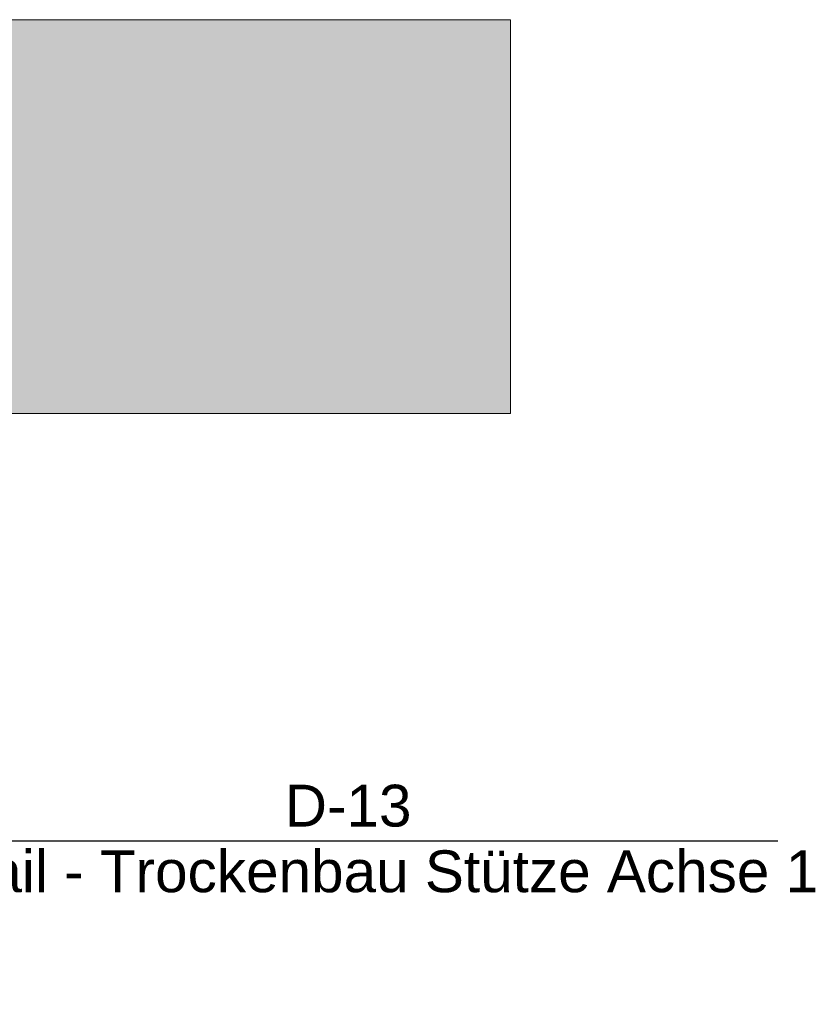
# Model space of a CAD drawing. Header units: metres. Extents: x -3.6 to 85.2, y -11 to 16.8.
# Tile 15 of 183: x 1.4 to 3.1, y 1 to 3. Entities that reach past the tile are written whole.
import ezdxf

# ---------------------------------------------------------------- set-up
doc = ezdxf.new("R2010")
doc.units = ezdxf.units.M
doc.header["$MEASUREMENT"] = 0
doc.layers.add('208 - Marker.Detail', color=7, linetype='Continuous')
doc.layers.add('Neubau_701 - Einrichtung.Möbel', color=7, linetype='Continuous')
doc.styles.add('ERSTELLTER_STIL_2', font='txt')

msp = doc.modelspace()

# ---------------------------------------------------------------- hatches: boundary and pattern name
at = {"layer": 'Neubau_701 - Einrichtung.Möbel', "linetype": 'Continuous', "lineweight": 0, "true_color": 0x3a3a3a}
msp.add_hatch(color=250, dxfattribs=at).paths.add_polyline_path([(0.235, 3.01), (0.235, 1.01), (1.035, 1.01), (1.035, 2.21), (2.435, 2.21), (2.435, 3.01)])

# ---------------------------------------------------------------- linework, layer by layer
at = {"layer": '208 - Marker.Detail', "color": 30, "linetype": 'Continuous', "lineweight": 25, "true_color": 0xff6e00}
msp.add_line((1.2276, 1.3421), (2.9776, 1.3421), dxfattribs=at)
at = {"layer": 'Neubau_701 - Einrichtung.Möbel', "color": 7, "linetype": 'Continuous', "lineweight": 5, "true_color": 0xebebeb, "flags": 128}
msp.add_lwpolyline([(0.235, 3.01), (0.235, 1.01), (1.035, 1.01), (1.035, 2.21), (2.435, 2.21), (2.435, 3.01)], close=True, dxfattribs=at)

# ---------------------------------------------------------------- texts
at = {"layer": '208 - Marker.Detail', "color": 30, "lineweight": 25, "true_color": 0xff6e00, "char_height": 0.085, "style": 'ERSTELLTER_STIL_2'}
for s, insert, attachment_point in [('\\A1;{\\pql;\\fArial|b0|i0|c0|p38;D-13}', (1.9767, 1.3698), 7), ('\\A1;{\\pql;\\fArial|b0|i0|c0|p38;Detail - Trockenbau Stütze Achse 1}', (1.1922, 1.3227), 1)]:
    msp.add_mtext(s, dxfattribs=dict(at, insert=insert, attachment_point=attachment_point))

doc.saveas('drawing.dxf')
